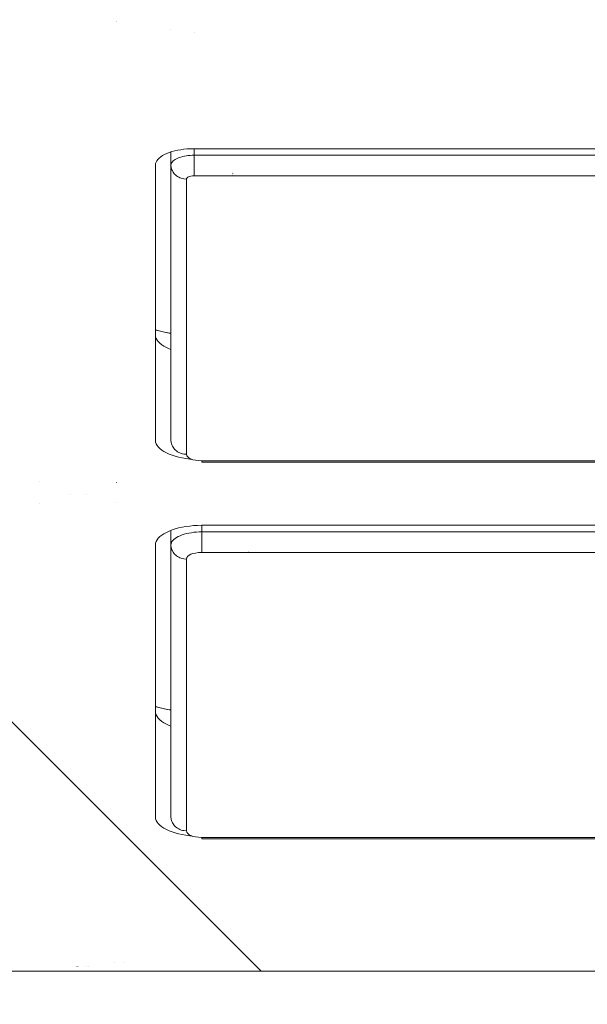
# Model space of a CAD drawing. Header units: inches. Extents: x -416 to -272, y -73 to 47.
# Tile 136 of 206: x -280.325 to -280.037, y -43.993 to -43.493. Entities that reach past the tile are written whole.
import ezdxf

# ---------------------------------------------------------------- set-up
doc = ezdxf.new("R2010")
doc.units = ezdxf.units.IN
doc.header["$LTSCALE"] = 32
doc.header["$MEASUREMENT"] = 0
doc.linetypes.add('Dash Style-1', pattern=[0.083328, 0.041656, -0.041672])
for name, color, linetype, lineweight in [('DashLineFill', 7, 'Dash Style-1', 13), ('Drawing', 7, 'Continuous', 18), ('None', 7, 'Continuous', 18)]:
    doc.layers.add(name, color=color, linetype=linetype, lineweight=lineweight)

# ---------------------------------------------------------------- blocks, each defined once
blk = doc.blocks.new('TiMotion_Handset (2D)')
at = {"layer": 'DashLineFill', "linetype": 'Continuous', "lineweight": 13}
h = blk.add_hatch(dxfattribs=at)
h.set_pattern_fill('Steel', color=253, style=0, pattern_type=2)
h.set_pattern_definition([(45, (0, 0), (-1.61301565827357, 1.935715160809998), []), (45, (-1.0608, 1.0608), (-0.4723460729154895, 0.4167612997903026), [])])
h.paths.add_polyline_path([(-0.5650679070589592, 2.440944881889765), (-0.5636889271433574, 2.443168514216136), (-0.5621892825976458, 2.445271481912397), (-0.5605689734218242, 2.447253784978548), (-0.5588279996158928, 2.449115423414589), (-0.5569663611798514, 2.45085639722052), (-0.5549840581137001, 2.452476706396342), (-0.5528810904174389, 2.453976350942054), (-0.5506574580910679, 2.455355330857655), (-0.5483514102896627, 2.456591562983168), (-0.5460011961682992, 2.457662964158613), (-0.543606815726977, 2.458569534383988), (-0.5411682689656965, 2.459311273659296), (-0.5386855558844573, 2.459888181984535), (-0.5361586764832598, 2.460300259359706), (-0.5335876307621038, 2.460547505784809), (-0.5309724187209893, 2.460629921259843), (0.4425815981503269, 2.460629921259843), (0.4451968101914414, 2.460547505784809), (0.4477678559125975, 2.460300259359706), (0.450294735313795, 2.459888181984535), (0.4527774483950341, 2.459311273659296), (0.4552159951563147, 2.458569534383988), (0.4576103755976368, 2.457662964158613), (0.4599605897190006, 2.456591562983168), (0.4622666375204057, 2.455355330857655), (0.4644902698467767, 2.453976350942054), (0.4665932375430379, 2.452476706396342), (0.4685755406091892, 2.45085639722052), (0.4704371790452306, 2.449115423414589), (0.472178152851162, 2.447253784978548), (0.4737984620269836, 2.445271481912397), (0.4752981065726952, 2.443168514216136), (0.4766770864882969, 2.440944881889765), (0.4779133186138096, 2.43863883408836), (0.478984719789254, 2.436288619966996), (0.47989129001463, 2.433894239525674), (0.4806330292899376, 2.431455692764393), (0.4812099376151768, 2.428972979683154), (0.4816220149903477, 2.426446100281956), (0.4818692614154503, 2.423875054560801), (0.4819516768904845, 2.421259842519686), (0.4819516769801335, 1.765582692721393), (0.4825163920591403, 1.763951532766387), (0.4830058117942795, 1.762300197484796), (0.4834199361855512, 1.760628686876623), (0.4837587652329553, 1.758937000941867), (0.4840222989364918, 1.757225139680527), (0.4842105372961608, 1.755493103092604), (0.4843234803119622, 1.753740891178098), (0.484361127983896, 1.751968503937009), (0.484361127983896, -1.751965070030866), (0.4842787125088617, -1.75458028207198), (0.4840314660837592, -1.757151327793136), (0.4836193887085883, -1.759678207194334), (0.483042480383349, -1.762160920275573), (0.4823007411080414, -1.764599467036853), (0.4813941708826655, -1.766993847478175), (0.4803227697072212, -1.769344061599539), (0.4790865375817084, -1.771650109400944), (0.4777075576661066, -1.773873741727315), (0.4762079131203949, -1.775976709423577), (0.4745876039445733, -1.777959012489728), (0.4728466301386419, -1.779820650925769), (0.4709849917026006, -1.781561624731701), (0.4690026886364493, -1.783181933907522), (0.4668997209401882, -1.784681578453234), (0.4646760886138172, -1.786060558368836), (0.4623700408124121, -1.787296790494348), (0.4600198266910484, -1.788368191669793), (0.4576254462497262, -1.789274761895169), (0.4551868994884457, -1.790016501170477), (0.4527041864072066, -1.790593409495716), (0.4501773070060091, -1.791005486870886), (0.447606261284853, -1.791252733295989), (0.4449910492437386, -1.791335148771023), (-1.79051826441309, -1.791335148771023), (-1.793133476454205, -1.791252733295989), (-1.795704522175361, -1.791005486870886), (-1.798231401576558, -1.790593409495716), (-1.800714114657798, -1.790016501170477), (-1.803152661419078, -1.789274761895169), (-1.8055470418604, -1.788368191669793), (-1.807897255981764, -1.787296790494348), (-1.810203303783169, -1.786060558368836), (-1.81242693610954, -1.784681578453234), (-1.814529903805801, -1.783181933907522), (-1.816512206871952, -1.781561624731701), (-1.818373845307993, -1.779820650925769), (-1.820114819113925, -1.777959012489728), (-1.821735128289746, -1.775976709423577), (-1.823234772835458, -1.773873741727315), (-1.82461375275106, -1.771650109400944), (-1.825849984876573, -1.769344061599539), (-1.826921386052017, -1.766993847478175), (-1.827827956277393, -1.764599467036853), (-1.828569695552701, -1.762160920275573), (-1.82914660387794, -1.759678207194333), (-1.829558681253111, -1.757151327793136), (-1.829805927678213, -1.75458028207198), (-1.829888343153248, -1.751965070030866), (-1.829888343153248, 1.751968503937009), (-1.829805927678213, 1.754583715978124), (-1.829558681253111, 1.75715476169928), (-1.82914660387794, 1.759681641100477), (-1.828569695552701, 1.762164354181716), (-1.827827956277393, 1.764602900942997), (-1.826921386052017, 1.766997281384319), (-1.825849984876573, 1.769347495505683), (-1.82461375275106, 1.771653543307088), (-1.823234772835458, 1.773877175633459), (-1.821735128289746, 1.77598014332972), (-1.820114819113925, 1.777962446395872), (-1.818373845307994, 1.779824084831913), (-1.816512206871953, 1.781565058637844), (-1.814529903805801, 1.783185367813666), (-1.81242693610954, 1.784685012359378), (-1.810203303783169, 1.786063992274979), (-1.807897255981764, 1.787300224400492), (-1.8055470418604, 1.788371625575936), (-1.803152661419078, 1.789278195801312), (-1.800714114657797, 1.79001993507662), (-1.798231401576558, 1.790596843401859), (-1.795704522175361, 1.79100892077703), (-1.793133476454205, 1.791256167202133), (-1.79051826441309, 1.791338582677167), (-0.5703424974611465, 1.791338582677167), (-0.5703424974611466, 2.421259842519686), (-0.5702600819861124, 2.423875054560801), (-0.5700128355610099, 2.426446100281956), (-0.569600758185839, 2.428972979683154), (-0.5690238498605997, 2.431455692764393), (-0.5682821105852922, 2.433894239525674), (-0.5673755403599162, 2.436288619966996), (-0.5663041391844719, 2.43863883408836)])
at = {"layer": 'DashLineFill'}
blk.add_open_spline([(-0.5650679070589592, 2.440944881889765), (-0.559793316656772, 2.450080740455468), (-0.5415215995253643, 2.460629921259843), (-0.04419541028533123, 2.460629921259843), (0.4531307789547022, 2.460629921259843), (0.4714024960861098, 2.450080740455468), (0.4819516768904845, 2.431809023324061), (0.4819516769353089, 2.09342126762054), (0.4819516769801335, 1.765582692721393), (0.484361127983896, 1.759098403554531), (0.484361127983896, 1.716953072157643e-06), (0.484361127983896, -1.76251425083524), (0.473811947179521, -1.780785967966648), (0.4555402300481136, -1.791335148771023), (-0.672763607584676, -1.791335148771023), (-1.801067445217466, -1.791335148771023), (-1.819339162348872, -1.780785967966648), (-1.829888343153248, -1.76251425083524), (-1.829888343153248, 1.716953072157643e-06), (-1.829888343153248, 1.762517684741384), (-1.819339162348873, 1.780789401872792), (-1.801067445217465, 1.791338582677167), (-1.180430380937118, 1.791338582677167), (-0.5703424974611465, 1.791338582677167), (-0.5703424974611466, 2.106299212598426), (-0.5703424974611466, 2.431809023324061), (-0.5650679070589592, 2.440944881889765)], degree=2, knots=[0, 0, 0, 0.001659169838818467, 0.003318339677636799, 0.07987838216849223, 0.08153755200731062, 0.08319672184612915, 0.08485589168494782, 0.1364181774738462, 0.1364181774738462, 0.1375061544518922, 0.4048450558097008, 0.4064547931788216, 0.4080645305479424, 0.4096742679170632, 0.5802364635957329, 0.5818462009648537, 0.5834559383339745, 0.5850656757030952, 0.8524045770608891, 0.8540143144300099, 0.8556240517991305, 0.8572337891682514, 0.9503292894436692, 0.9503292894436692, 0.9983902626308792, 1, 1, 1], dxfattribs=at)
at = {"layer": 'Drawing', "color": 7, "linetype": 'Continuous'}
for p, q in [((0.484361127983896, -1.718944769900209), (0.484361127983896, 1.633858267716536)), ((0.06655405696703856, 0.5511811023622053), (0.06655405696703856, 1.013779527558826)), ((0.2578969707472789, 0.5551181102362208), (0.2578969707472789, 1.00984251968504)), ((0.06659097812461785, 0.5493285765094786), (0.06655405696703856, 0.5511811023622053)), ((0.2579412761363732, 0.552895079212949), (0.2578969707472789, 0.5551181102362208)), ((0.2580594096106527, 0.5508741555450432), (0.2579412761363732, 0.552895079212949)), ((0.258250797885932, 0.5488848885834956), (0.2580594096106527, 0.5508741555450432)), ((0.06668942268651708, 0.5476444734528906), (0.06659097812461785, 0.5493285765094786)), ((0.06684891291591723, 0.5459867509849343), (0.06668942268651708, 0.5476444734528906)), ((0.06706825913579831, 0.544367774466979), (0.06684891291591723, 0.5459867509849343)), ((0.2240028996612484, 0.5469421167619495), (0.2236698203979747, 0.5450603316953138)), ((0.2242661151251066, 0.5488848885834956), (0.2240028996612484, 0.5469421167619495)), ((0.2243710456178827, 0.5499755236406), (0.2242661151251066, 0.5488848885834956)), ((0.2585140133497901, 0.5469421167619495), (0.258250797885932, 0.5488848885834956)), ((0.2588470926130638, 0.5450603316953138), (0.2585140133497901, 0.5469421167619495)), ((0.4153458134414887, 0.5469421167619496), (0.415012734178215, 0.5450603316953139)), ((0.4153458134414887, 0.5469421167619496), (0.4156090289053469, 0.5488848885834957)), ((0.4157139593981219, 0.5499755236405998), (0.4156090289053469, 0.5488848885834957)), ((0.06734582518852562, 0.5427996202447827), (0.06706825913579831, 0.544367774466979)), ((0.06767954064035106, 0.5412939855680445), (0.06734582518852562, 0.5427996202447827)), ((0.06806691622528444, 0.5398621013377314), (0.06767954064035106, 0.5412939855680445)), ((0.2228045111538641, 0.5415353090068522), (0.2222787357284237, 0.53991836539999)), ((0.2232693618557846, 0.5432535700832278), (0.2228045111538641, 0.5415353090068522)), ((0.2236698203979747, 0.5450603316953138), (0.2232693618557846, 0.5432535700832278)), ((0.2592475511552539, 0.5432535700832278), (0.2588470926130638, 0.5450603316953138)), ((0.2597124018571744, 0.5415353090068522), (0.2592475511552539, 0.5432535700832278)), ((0.2602381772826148, 0.53991836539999), (0.2597124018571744, 0.5415353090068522)), ((0.4141474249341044, 0.5415353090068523), (0.4136216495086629, 0.5399183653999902)), ((0.414612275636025, 0.543253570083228), (0.4141474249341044, 0.5415353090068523)), ((0.414612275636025, 0.543253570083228), (0.415012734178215, 0.5450603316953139)), ((0.06850506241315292, 0.5385146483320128), (0.06806691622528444, 0.5398621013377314)), ((0.0689907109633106, 0.5372616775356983), (0.06850506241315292, 0.5385146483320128)), ((0.06952023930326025, 0.5361125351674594), (0.0689907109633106, 0.5372616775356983)), ((0.07008969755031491, 0.5350757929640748), (0.06952023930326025, 0.5361125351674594)), ((0.1601014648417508, 0.5376855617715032), (0.1594775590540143, 0.5346705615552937)), ((0.1603789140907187, 0.5393700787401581), (0.1601014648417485, 0.5376855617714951)), ((0.1668550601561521, 0.5357917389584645), (0.1661288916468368, 0.5346918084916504)), ((0.1675384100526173, 0.5370358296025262), (0.1668550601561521, 0.5357917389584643)), ((0.1681738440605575, 0.5384148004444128), (0.1675384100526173, 0.5370358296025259)), ((0.1685441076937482, 0.5393700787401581), (0.1681738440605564, 0.5384148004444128)), ((0.2203771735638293, 0.5357917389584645), (0.219651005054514, 0.5346918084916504)), ((0.2210605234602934, 0.5370358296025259), (0.2203771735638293, 0.5357917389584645)), ((0.2216959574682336, 0.5384148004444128), (0.2210605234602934, 0.5370358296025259)), ((0.2222787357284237, 0.53991836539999), (0.2216959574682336, 0.5384148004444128)), ((0.2608209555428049, 0.5384148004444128), (0.2602381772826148, 0.53991836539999)), ((0.2614563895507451, 0.5370358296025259), (0.2608209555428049, 0.5384148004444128)), ((0.2621397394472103, 0.5357917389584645), (0.2614563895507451, 0.5370358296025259)), ((0.2628659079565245, 0.5346918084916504), (0.2621397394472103, 0.5357917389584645)), ((0.3514443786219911, 0.537685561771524), (0.3508204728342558, 0.5346705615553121)), ((0.3517218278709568, 0.5393700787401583), (0.3514443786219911, 0.537685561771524)), ((0.3581979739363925, 0.5357917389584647), (0.3574718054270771, 0.5346918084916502)), ((0.3581979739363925, 0.5357917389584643), (0.3588813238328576, 0.5370358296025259)), ((0.3588813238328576, 0.5370358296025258), (0.3595167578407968, 0.5384148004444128)), ((0.3598870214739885, 0.5393700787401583), (0.3595167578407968, 0.5384148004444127)), ((0.4117200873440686, 0.5357917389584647), (0.4109939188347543, 0.5346918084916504)), ((0.4117200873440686, 0.5357917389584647), (0.4124034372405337, 0.5370358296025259)), ((0.4130388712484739, 0.5384148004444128), (0.4124034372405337, 0.5370358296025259)), ((0.4136216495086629, 0.5399183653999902), (0.4130388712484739, 0.5384148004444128)), ((0.07069483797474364, 0.5341591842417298), (0.07008969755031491, 0.5350757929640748)), ((0.07133114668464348, 0.5333695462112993), (0.07069483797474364, 0.5341591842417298)), ((0.0719938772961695, 0.5327127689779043), (0.07133114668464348, 0.5333695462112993)), ((0.07267808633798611, 0.532193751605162), (0.0719938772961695, 0.5327127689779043)), ((0.07337867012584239, 0.53181636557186), (0.07267808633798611, 0.532193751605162)), ((0.07409040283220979, 0.5315834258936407), (0.07337867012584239, 0.53181636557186)), ((0.0748733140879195, 0.5314960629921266), (0.07409040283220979, 0.5315834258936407)), ((0.2146368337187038, 0.5314960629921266), (0.0748733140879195, 0.5314960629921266)), ((0.1594775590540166, 0.5346705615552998), (0.1587194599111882, 0.5316800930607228)), ((0.1611931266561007, 0.5314967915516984), (0.1611147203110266, 0.5314960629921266)), ((0.1620542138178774, 0.5316008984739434), (0.1611931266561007, 0.5314967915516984)), ((0.1629082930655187, 0.5318804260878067), (0.1620542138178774, 0.5316008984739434)), ((0.1637489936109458, 0.532333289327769), (0.1629082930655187, 0.5318804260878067)), ((0.1645700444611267, 0.5329561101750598), (0.1637489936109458, 0.532333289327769)), ((0.1653653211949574, 0.5337442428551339), (0.1645700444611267, 0.5329561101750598)), ((0.1661288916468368, 0.5346918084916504), (0.1653653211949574, 0.5337442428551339)), ((0.1661288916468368, 0.5346918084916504), (0.1653744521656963, 0.5337442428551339)), ((0.2155763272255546, 0.5316008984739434), (0.2146368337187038, 0.5314960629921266)), ((0.2164304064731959, 0.5318804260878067), (0.2155763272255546, 0.5316008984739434)), ((0.217271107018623, 0.5323332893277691), (0.2164304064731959, 0.5318804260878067)), ((0.2180921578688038, 0.53295611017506), (0.217271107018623, 0.5323332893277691)), ((0.2188874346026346, 0.533744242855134), (0.2180921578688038, 0.53295611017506)), ((0.219651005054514, 0.5346918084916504), (0.2188874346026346, 0.533744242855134)), ((0.2636294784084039, 0.533744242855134), (0.2628659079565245, 0.5346918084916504)), ((0.2644247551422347, 0.53295611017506), (0.2636294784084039, 0.533744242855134)), ((0.2652458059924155, 0.532333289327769), (0.2644247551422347, 0.53295611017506)), ((0.2660865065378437, 0.5318804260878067), (0.2652458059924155, 0.532333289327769)), ((0.2669405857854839, 0.5316008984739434), (0.2660865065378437, 0.5318804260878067)), ((0.2678800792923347, 0.5314960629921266), (0.2669405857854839, 0.5316008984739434)), ((0.4059797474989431, 0.5314960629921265), (0.2678800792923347, 0.5314960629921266)), ((0.3500623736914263, 0.5316800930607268), (0.3500060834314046, 0.5314960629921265)), ((0.3508204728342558, 0.5346705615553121), (0.3500623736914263, 0.5316800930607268)), ((0.3525360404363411, 0.5314967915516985), (0.352457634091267, 0.5314960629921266)), ((0.3533971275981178, 0.5316008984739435), (0.3525360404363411, 0.5314967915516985)), ((0.3542512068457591, 0.5318804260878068), (0.3533971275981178, 0.5316008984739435)), ((0.3550919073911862, 0.5323332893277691), (0.3542512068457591, 0.5318804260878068)), ((0.355912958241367, 0.53295611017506), (0.3550919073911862, 0.5323332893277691)), ((0.3567082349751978, 0.533744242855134), (0.355912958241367, 0.53295611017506)), ((0.3574718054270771, 0.5346918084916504), (0.3567082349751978, 0.533744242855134)), ((0.3574718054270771, 0.5346918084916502), (0.3567173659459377, 0.533744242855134)), ((0.4069192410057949, 0.5316008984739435), (0.4059797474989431, 0.5314960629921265)), ((0.4077733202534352, 0.5318804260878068), (0.4069192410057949, 0.5316008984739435)), ((0.4077733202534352, 0.5318804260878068), (0.4086140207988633, 0.5323332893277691)), ((0.409435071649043, 0.53295611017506), (0.4086140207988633, 0.5323332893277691)), ((0.4102303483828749, 0.533744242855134), (0.409435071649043, 0.53295611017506)), ((0.4109939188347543, 0.5346918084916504), (0.4102303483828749, 0.533744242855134))]:
    blk.add_line(p, q, dxfattribs=at)
at = {"layer": 'Drawing'}
for p, q in [((0.06988175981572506, 1.013779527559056), (0.06988175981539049, 0.5511811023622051)), ((0.0803457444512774, 1.013779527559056), (0.08034574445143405, 0.5511811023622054)), ((0.2251008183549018, 1.00984251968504), (0.2251008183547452, 0.5551181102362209)), ((0.2258385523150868, 0.5551181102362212), (0.2258385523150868, 1.00984251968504)), ((0.2612246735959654, 1.00984251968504), (0.2612246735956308, 0.5551181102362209)), ((0.2716886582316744, 1.00984251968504), (0.2716886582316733, 0.5551181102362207)), ((0.4164437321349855, 1.009842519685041), (0.4164437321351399, 0.5551181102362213)), ((0.4171814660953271, 0.5551181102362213), (0.4171814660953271, 1.00984251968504)), ((0.2710215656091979, 0.5787401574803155), (0.2710023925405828, 0.5787401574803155)), ((0.2713879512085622, 0.5787401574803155), (0.2713714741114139, 0.5787401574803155)), ((0.07879698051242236, 0.570866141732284), (0.07877723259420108, 0.570866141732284)), ((0.07925910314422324, 0.570866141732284), (0.07924130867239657, 0.570866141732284)), ((0.0796751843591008, 0.570866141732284), (0.07965947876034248, 0.570866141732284)), ((0.08004205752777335, 0.570866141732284), (0.08002856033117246, 0.570866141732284)), ((0.007534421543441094, 0.5511811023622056), (0.007511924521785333, 0.5511811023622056)), ((0.06988175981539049, 0.5511811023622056), (0.06655405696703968, 0.5511811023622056)), ((0.06990075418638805, 0.5501517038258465), (0.06988175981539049, 0.5511811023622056)), ((0.0803457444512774, 0.5511811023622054), (0.06988175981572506, 0.5511811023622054)), ((0.08034574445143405, 0.5511811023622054), (0.08039063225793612, 0.550303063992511)), ((0.08039063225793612, 0.550303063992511), (0.08048211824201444, 0.5495352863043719)), ((0.2241825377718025, 0.5494169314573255), (0.2245519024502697, 0.5505114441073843)), ((0.2245519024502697, 0.5505114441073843), (0.2248280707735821, 0.5518264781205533)), ((0.2248280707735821, 0.5518264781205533), (0.225011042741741, 0.5533620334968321)), ((0.225011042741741, 0.5533620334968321), (0.2251008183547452, 0.5551181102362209)), ((0.2258385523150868, 0.5551181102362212), (0.2251008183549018, 0.5551181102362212)), ((0.2612246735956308, 0.5551181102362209), (0.2578969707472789, 0.5551181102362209)), ((0.2612499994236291, 0.5537455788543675), (0.2612246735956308, 0.5551181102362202)), ((0.2716886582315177, 0.5551181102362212), (0.2612246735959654, 0.5551181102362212)), ((0.2613257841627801, 0.5523834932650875), (0.2612499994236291, 0.5537455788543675)), ((0.2614514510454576, 0.5510422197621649), (0.2613257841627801, 0.5523834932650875)), ((0.2616260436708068, 0.5497319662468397), (0.2614514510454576, 0.5510422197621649)), ((0.2716886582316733, 0.5551181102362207), (0.2717784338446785, 0.5533620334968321)), ((0.2717784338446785, 0.5533620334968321), (0.2719614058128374, 0.5518264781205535)), ((0.2719614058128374, 0.5518264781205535), (0.2722375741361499, 0.550511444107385)), ((0.2722375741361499, 0.550511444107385), (0.2726069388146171, 0.5494169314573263)), ((0.4155254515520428, 0.5494169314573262), (0.41589481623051, 0.550511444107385)), ((0.41589481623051, 0.550511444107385), (0.4161709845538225, 0.5518264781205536)), ((0.4161709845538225, 0.5518264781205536), (0.4163539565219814, 0.5533620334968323)), ((0.4163539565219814, 0.5533620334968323), (0.4164437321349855, 0.5551181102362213)), ((0.4171814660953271, 0.5551181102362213), (0.4164437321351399, 0.5551181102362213)), ((0.06995759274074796, 0.5491301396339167), (0.06990075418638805, 0.5501517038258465)), ((0.07005184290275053, 0.5481241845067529), (0.06995759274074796, 0.5491301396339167)), ((0.07018278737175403, 0.5471414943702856), (0.07005184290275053, 0.5481241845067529)), ((0.07034942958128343, 0.5461895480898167), (0.07018278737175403, 0.5471414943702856)), ((0.07055050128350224, 0.5452755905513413), (0.07034942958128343, 0.5461895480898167)), ((0.07078447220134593, 0.5444065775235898), (0.07055050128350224, 0.5452755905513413)), ((0.08048211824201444, 0.5495352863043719), (0.08062020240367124, 0.5488777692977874)), ((0.08062020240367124, 0.5488777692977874), (0.08080488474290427, 0.5483305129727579)), ((0.08080488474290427, 0.5483305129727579), (0.08103616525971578, 0.5478935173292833)), ((0.08103616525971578, 0.5478935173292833), (0.08131404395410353, 0.5475667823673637)), ((0.08131404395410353, 0.5475667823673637), (0.08163852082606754, 0.5473503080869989)), ((0.08163852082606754, 0.5473503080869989), (0.08200959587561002, 0.5472440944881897)), ((0.08190117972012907, 0.5458767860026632), (0.08176643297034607, 0.5452061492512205)), ((0.08200959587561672, 0.5472440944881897), (0.08190117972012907, 0.5458767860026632)), ((0.2217731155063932, 0.5472440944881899), (0.08200959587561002, 0.5472440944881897)), ((0.2215299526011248, 0.5452061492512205), (0.2216646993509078, 0.5458767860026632)), ((0.2216646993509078, 0.5458767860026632), (0.2217731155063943, 0.5472440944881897)), ((0.2217731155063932, 0.5472440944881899), (0.2225152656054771, 0.5474565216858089)), ((0.2225152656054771, 0.5474565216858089), (0.2231642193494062, 0.5478894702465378)), ((0.2231642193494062, 0.5478894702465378), (0.2237199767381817, 0.5485429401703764)), ((0.2237199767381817, 0.5485429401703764), (0.2241825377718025, 0.5494169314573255)), ((0.261848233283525, 0.5484627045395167), (0.2616260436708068, 0.5497319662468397)), ((0.2621163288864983, 0.5472440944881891), (0.261848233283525, 0.5484627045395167)), ((0.2624282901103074, 0.5460854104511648), (0.2621163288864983, 0.5472440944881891)), ((0.2627817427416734, 0.544995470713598), (0.2624282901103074, 0.5460854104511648)), ((0.2726069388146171, 0.5494169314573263), (0.2730694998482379, 0.5485429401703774)), ((0.2730694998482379, 0.5485429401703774), (0.2736252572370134, 0.5478894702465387)), ((0.2736252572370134, 0.5478894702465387), (0.2742742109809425, 0.5474565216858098)), ((0.2742742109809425, 0.5474565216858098), (0.2750163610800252, 0.5472440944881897)), ((0.274907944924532, 0.545876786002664), (0.27477319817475, 0.5452061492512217)), ((0.2750163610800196, 0.5472440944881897), (0.274907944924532, 0.545876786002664)), ((0.4131160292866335, 0.5472440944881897), (0.2750163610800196, 0.5472440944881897)), ((0.4128728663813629, 0.5452061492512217), (0.4130076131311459, 0.545876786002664)), ((0.4130076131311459, 0.545876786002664), (0.4131160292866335, 0.5472440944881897)), ((0.4131160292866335, 0.5472440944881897), (0.4138581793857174, 0.5474565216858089)), ((0.4138581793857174, 0.5474565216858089), (0.4145071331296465, 0.5478894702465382)), ((0.4145071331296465, 0.5478894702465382), (0.415062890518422, 0.5485429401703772)), ((0.415062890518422, 0.5485429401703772), (0.4155254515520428, 0.5494169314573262)), ((0.07104956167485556, 0.5435891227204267), (0.07078447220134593, 0.5444065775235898)), ((0.07134375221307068, 0.5428294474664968), (0.07104956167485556, 0.5435891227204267)), ((0.07166480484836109, 0.5421333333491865), (0.07134375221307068, 0.5428294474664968)), ((0.07201027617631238, 0.5415060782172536), (0.07166480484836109, 0.5421333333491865)), ((0.07237753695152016, 0.5409524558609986), (0.07201027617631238, 0.5415060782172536)), ((0.0727637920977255, 0.5404766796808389), (0.07237753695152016, 0.5409524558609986)), ((0.07316610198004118, 0.5400823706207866), (0.0727637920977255, 0.5404766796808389)), ((0.07844145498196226, 0.5404249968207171), (0.07788923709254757, 0.5401078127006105)), ((0.07896651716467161, 0.5407940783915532), (0.07844145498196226, 0.5404249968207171)), ((0.07946042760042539, 0.5412122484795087), (0.07896651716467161, 0.5407940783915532)), ((0.07991942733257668, 0.5416763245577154), (0.07946042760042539, 0.5412122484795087)), ((0.08034002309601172, 0.5421827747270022), (0.07991942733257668, 0.5416763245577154)), ((0.0807190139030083, 0.5427277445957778), (0.08034002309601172, 0.5421827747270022)), ((0.0810535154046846, 0.5433070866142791), (0.0807190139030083, 0.5427277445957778)), ((0.08134098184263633, 0.5439163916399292), (0.0810535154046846, 0.5433070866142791)), ((0.08157922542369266, 0.5445510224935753), (0.08134098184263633, 0.5439163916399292)), ((0.08176643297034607, 0.5452061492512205), (0.08157922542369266, 0.5445510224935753)), ((0.2176527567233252, 0.5401078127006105), (0.2182049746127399, 0.5404249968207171)), ((0.2182049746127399, 0.5404249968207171), (0.2187300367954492, 0.5407940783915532)), ((0.2187300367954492, 0.5407940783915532), (0.219223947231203, 0.5412122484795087)), ((0.219223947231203, 0.5412122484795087), (0.2196829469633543, 0.5416763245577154)), ((0.2196829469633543, 0.5416763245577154), (0.2201035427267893, 0.5421827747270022)), ((0.2201035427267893, 0.5421827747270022), (0.2204825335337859, 0.5427277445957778)), ((0.2204825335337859, 0.5427277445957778), (0.2208170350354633, 0.5433070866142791)), ((0.2208170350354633, 0.5433070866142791), (0.221104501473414, 0.5439163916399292)), ((0.221104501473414, 0.5439163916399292), (0.2213427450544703, 0.5445510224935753)), ((0.2213427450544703, 0.5445510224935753), (0.2215299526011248, 0.5452061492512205)), ((0.2631739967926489, 0.5439825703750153), (0.2627817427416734, 0.544995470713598)), ((0.2636020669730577, 0.5430544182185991), (0.2631739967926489, 0.5439825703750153)), ((0.2640626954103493, 0.5422180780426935), (0.2636020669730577, 0.5430544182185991)), ((0.2645523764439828, 0.5414799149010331), (0.2640626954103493, 0.5422180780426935)), ((0.2650673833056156, 0.5408455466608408), (0.2645523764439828, 0.5414799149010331)), ((0.2656037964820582, 0.5403198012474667), (0.2650673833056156, 0.5408455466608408)), ((0.2661575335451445, 0.5399066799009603), (0.2656037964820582, 0.5403198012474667)), ((0.2714482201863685, 0.5404249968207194), (0.2708960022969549, 0.540107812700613)), ((0.2719732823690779, 0.5407940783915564), (0.2714482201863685, 0.5404249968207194)), ((0.2724671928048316, 0.5412122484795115), (0.2719732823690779, 0.5407940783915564)), ((0.2729261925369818, 0.5416763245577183), (0.2724671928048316, 0.5412122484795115)), ((0.2733467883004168, 0.5421827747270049), (0.2729261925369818, 0.5416763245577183)), ((0.2737257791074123, 0.5427277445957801), (0.2733467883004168, 0.5421827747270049)), ((0.2740602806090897, 0.5433070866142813), (0.2737257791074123, 0.5427277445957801)), ((0.2743477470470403, 0.5439163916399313), (0.2740602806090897, 0.5433070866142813)), ((0.2745859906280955, 0.544551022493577), (0.2743477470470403, 0.5439163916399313)), ((0.27477319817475, 0.5452061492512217), (0.2745859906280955, 0.544551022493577)), ((0.4089956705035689, 0.540107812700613), (0.4095478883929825, 0.5404249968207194)), ((0.4095478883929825, 0.5404249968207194), (0.4100729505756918, 0.5407940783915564)), ((0.4100729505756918, 0.5407940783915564), (0.4105668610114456, 0.5412122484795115)), ((0.4105668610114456, 0.5412122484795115), (0.4110258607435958, 0.5416763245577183)), ((0.4110258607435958, 0.5416763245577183), (0.4114464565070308, 0.5421827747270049)), ((0.4114464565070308, 0.5421827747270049), (0.4118254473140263, 0.5427277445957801)), ((0.4118254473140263, 0.5427277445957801), (0.4121599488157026, 0.5433070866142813)), ((0.4121599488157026, 0.5433070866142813), (0.4124474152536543, 0.5439163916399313)), ((0.4124474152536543, 0.5439163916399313), (0.4126856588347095, 0.544551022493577)), ((0.4126856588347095, 0.544551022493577), (0.4128728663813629, 0.5452061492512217)), ((0.006027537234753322, 0.5393700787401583), (0.006009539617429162, 0.5393700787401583)), ((0.07487331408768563, 0.5393700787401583), (0.06822690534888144, 0.5393700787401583)), ((0.0735814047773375, 0.5397725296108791), (0.07316610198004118, 0.5400823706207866)), ((0.07400653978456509, 0.5395495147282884), (0.0735814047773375, 0.5397725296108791)), ((0.07443827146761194, 0.5394150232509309), (0.07400653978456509, 0.5395495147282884)), ((0.07487331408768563, 0.5393700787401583), (0.07443827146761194, 0.5394150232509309)), ((0.07611251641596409, 0.5394897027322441), (0.0748733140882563, 0.5393700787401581)), ((0.2146368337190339, 0.5393700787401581), (0.0748733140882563, 0.5393700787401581)), ((0.07672031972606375, 0.5396383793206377), (0.07611251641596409, 0.5394897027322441)), ((0.07731406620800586, 0.5398449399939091), (0.07672031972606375, 0.5396383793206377)), ((0.07788923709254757, 0.5401078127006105), (0.07731406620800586, 0.5398449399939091)), ((0.1598615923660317, 0.5368157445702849), (0.159124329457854, 0.5334645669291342)), ((0.160308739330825, 0.5393700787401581), (0.1598615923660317, 0.5368157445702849)), ((0.2146368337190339, 0.5393700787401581), (0.2158760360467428, 0.5394897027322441)), ((0.2158760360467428, 0.5394897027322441), (0.2164838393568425, 0.5396383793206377)), ((0.2164838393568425, 0.5396383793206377), (0.2170775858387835, 0.5398449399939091)), ((0.2170775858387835, 0.5398449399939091), (0.2176527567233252, 0.5401078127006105)), ((0.2678800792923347, 0.5393700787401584), (0.2604506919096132, 0.5393700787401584)), ((0.2667243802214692, 0.539609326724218), (0.2661575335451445, 0.5399066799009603)), ((0.2673000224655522, 0.5394300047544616), (0.2667243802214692, 0.539609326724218)), ((0.2678800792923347, 0.5393700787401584), (0.2673000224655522, 0.5394300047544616)), ((0.2691192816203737, 0.5394897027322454), (0.2678800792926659, 0.5393700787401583)), ((0.4059797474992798, 0.5393700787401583), (0.2678800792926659, 0.5393700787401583)), ((0.2697270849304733, 0.5396383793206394), (0.2691192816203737, 0.5394897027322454)), ((0.2703208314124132, 0.5398449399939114), (0.2697270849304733, 0.5396383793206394)), ((0.2708960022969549, 0.540107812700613), (0.2703208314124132, 0.5398449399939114)), ((0.3513777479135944, 0.5377218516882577), (0.3507133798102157, 0.5345062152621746)), ((0.351236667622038, 0.5366338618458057), (0.3508316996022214, 0.534679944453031)), ((0.3516495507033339, 0.5393700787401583), (0.3513777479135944, 0.5377218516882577)), ((0.3517298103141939, 0.5393700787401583), (0.3514527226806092, 0.5376916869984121)), ((0.4059797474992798, 0.5393700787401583), (0.4072189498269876, 0.5394897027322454)), ((0.4072189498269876, 0.5394897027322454), (0.4078267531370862, 0.5396383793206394)), ((0.4078267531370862, 0.5396383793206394), (0.4084204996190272, 0.5398449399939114)), ((0.4084204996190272, 0.5398449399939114), (0.4089956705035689, 0.540107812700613)), ((0.159124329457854, 0.5334645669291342), (0.1585943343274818, 0.5314960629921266)), ((0.1587194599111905, 0.5316800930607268), (0.1586631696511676, 0.5314960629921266)), ((0.3507133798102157, 0.5345062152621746), (0.3499553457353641, 0.5314960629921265)), ((0.3500725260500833, 0.5316791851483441), (0.3500164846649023, 0.5314960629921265)), ((0.350076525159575, 0.5316949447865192), (0.3500725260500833, 0.5316791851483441)), ((0.4801125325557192, 0.515372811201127), (0.4801125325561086, 0.5152850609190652)), ((0.002115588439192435, 0.511811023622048), (0.002043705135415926, 0.511811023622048)), ((0.002131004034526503, 0.5119544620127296), (0.002059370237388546, 0.5119619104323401)), ((0.002136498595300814, 0.5119454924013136), (0.002060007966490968, 0.5119680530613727)), ((0.002150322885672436, 0.5119441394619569), (0.002136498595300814, 0.5119454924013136)), ((0.2360589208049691, 0.5118110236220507), (0.2360424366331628, 0.5118110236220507)), ((0.2464744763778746, 0.5118110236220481), (0.2464579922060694, 0.5118110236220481)), ((0.4801125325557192, 0.5109367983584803), (0.4801125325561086, 0.5108293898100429)), ((0.2423733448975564, 0.4963468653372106), (0.2423733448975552, 0.4963335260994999)), ((0.4819516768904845, 0.4975909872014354), (0.4819516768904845, 0.4975703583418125)), ((0.4819516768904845, 0.4965481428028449), (0.4819516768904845, 0.4965228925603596)), ((0.4819516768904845, 0.4926609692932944), (0.4819516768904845, 0.4926237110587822)), ((0.4819516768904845, 0.4924746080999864), (0.4819516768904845, 0.4924211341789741)), ((0.4819516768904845, 0.4918287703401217), (0.4819516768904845, 0.491624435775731)), ((0.2423733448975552, 0.4881799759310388), (0.2423733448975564, 0.4881689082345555)), ((0.2357122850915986, 0.4724409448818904), (0.2356967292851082, 0.4724409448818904)), ((0.2468201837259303, 0.4724409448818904), (0.2468046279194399, 0.4724409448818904))]:
    blk.add_line(p, q, dxfattribs=at)
blk = doc.blocks.new('Group-78')
at = {"layer": 'None', "color": 7, "rotation": 270}
blk.add_blockref('TiMotion_Handset (2D)', (62.99212598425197, -30), dxfattribs=at)
blk = doc.blocks.new('SL Credenza Desk (2D)')
at = {"layer": 'None'}
blk.add_blockref('Group-78', (0, 0), dxfattribs=at)
at = {"layer": 'Drawing', "color": 0, "flags": 1}
for tag in ['Catalog', 'Option1', 'Option2', 'Option3', 'Option4', 'Option5', 'Option6', 'Option7', 'Option8', 'Option9', 'Option10', 'Option11', 'Option12', 'Custom', 'FinishGroup', 'Discount', 'Item2', 'Item3', 'Item6', 'Item9', 'Item10', 'Item12', 'Item13', 'Item16', 'Item19', 'Item20', 'Item21', 'Item22', 'Item23', 'Item24', 'Item25', 'Item8', 'Item18', 'Tag', 'Item1', 'Item4', 'Item5', 'Item7', 'Item11', 'Item14', 'Item15', 'Item17']:
    blk.add_attdef(tag, (15.71916659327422, -28.99901361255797), '', height=0.007086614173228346, dxfattribs=at)
blk = doc.blocks.new('Group-79')
at = {"layer": 'Drawing'}
blk.add_blockref('SL Credenza Desk (2D)', (15.67979651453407, 1.485347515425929), dxfattribs=at)
at = {"layer": 'Drawing', "color": 0, "flags": 1}
for tag in ['Catalog', 'Option1', 'Option2', 'Option3', 'Option4', 'Option5', 'Option6', 'Option7', 'Option8', 'Option9', 'Option10', 'Option11', 'Option12', 'Custom', 'FinishGroup', 'Discount', 'Item2', 'Item3', 'Item6', 'Item9', 'Item10', 'Item12', 'Item13', 'Item16', 'Item19', 'Item20', 'Item21', 'Item22', 'Item23', 'Item24', 'Item25', 'Item8', 'Item18', 'Tag', 'Item1', 'Item4', 'Item5', 'Item7', 'Item11', 'Item14', 'Item15', 'Item17']:
    blk.add_attdef(tag, (15.71916659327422, -28.99901361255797), '', height=0.007086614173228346, dxfattribs=at)

msp = doc.modelspace()

# ---------------------------------------------------------------- block references
at = {"layer": 'Drawing', "color": 7}
msp.add_blockref('Group-79', (-359.4593240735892, -14.97747349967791), dxfattribs=at)

doc.saveas('drawing.dxf')
